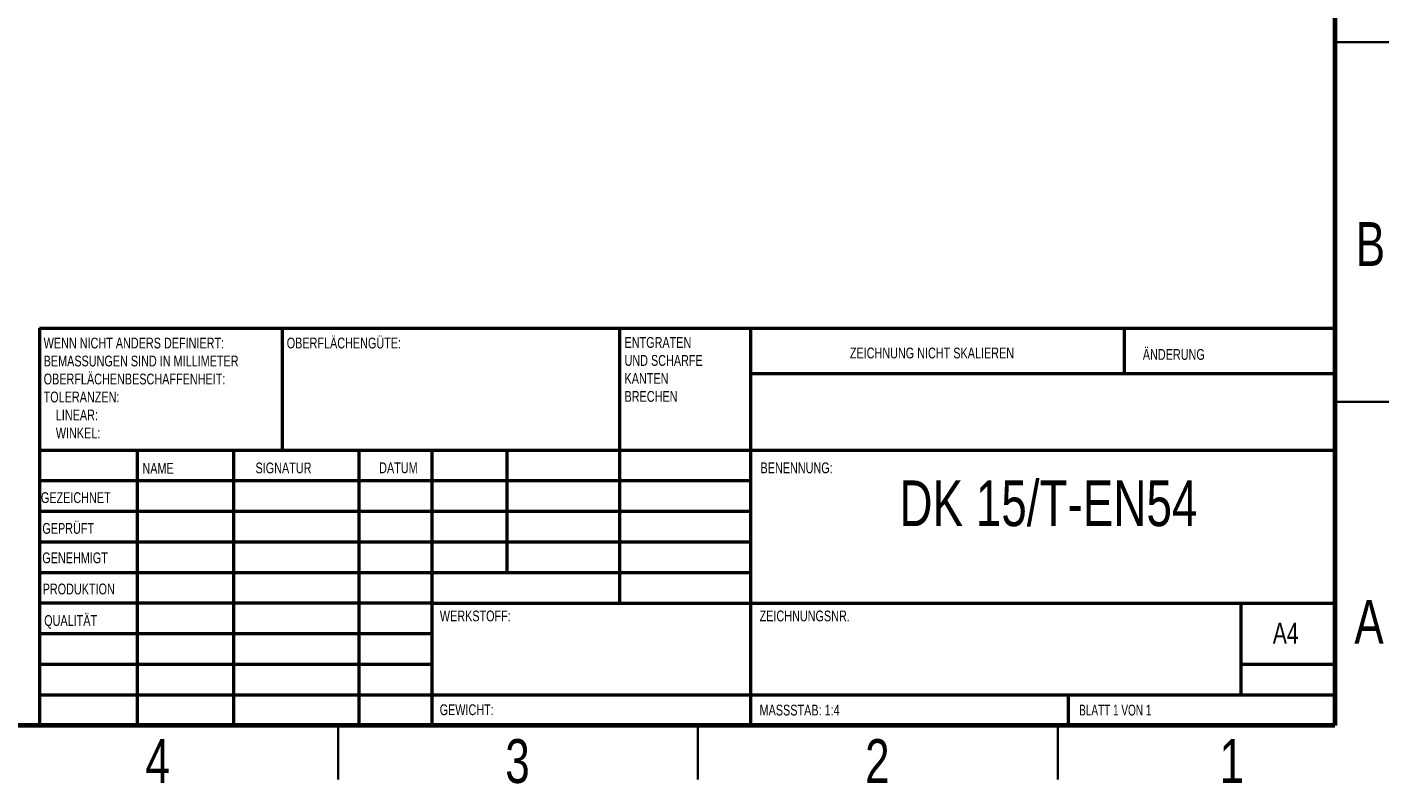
# Model space of a CAD drawing. Header units: millimetres. Extents: x 2 to 730, y 2 to 208.
# Tile 3 of 8: x 105 to 294, y 2 to 107. Entities that reach past the tile are written whole.
import ezdxf

# ---------------------------------------------------------------- set-up
doc = ezdxf.new("R2010")
doc.units = ezdxf.units.MM
doc.styles.add('SLDTEXTSTYLE0', font='TXT', dxfattribs={"width": 0.75})
doc.styles.add('SLDTEXTSTYLE1', font='TXT', dxfattribs={"width": 0.692308})

# ---------------------------------------------------------------- blocks, each defined once
blk = doc.blocks.new('SW_NOTE_0')
at = {"color": 0, "linetype": 'Continuous', "lineweight": 0, "char_height": 1.5, "attachment_point": 1, "style": 'SLDTEXTSTYLE0'}
for s, insert in [('ENTGRATEN', (0, 1.93)), ('UND SCHARFE', (0, -0.57)), ('KANTEN', (0, -3.07)), ('BRECHEN', (0, -5.57))]:
    blk.add_mtext(s, dxfattribs=dict(at, insert=insert))
blk = doc.blocks.new('SW_NOTE_1')
at = {"color": 0, "linetype": 'Continuous', "lineweight": 0, "char_height": 1.5, "attachment_point": 1, "style": 'SLDTEXTSTYLE0'}
for s, insert in [('WENN NICHT ANDERS DEFINIERT:', (0, 1.93)), ('BEMASSUNGEN SIND IN MILLIMETER', (0, -0.57)), ('OBERFLÄCHENBESCHAFFENHEIT:', (0, -3.07)), ('TOLERANZEN:', (0, -5.57)), ('LINEAR:', (1.69, -8.07)), ('WINKEL:', (1.69, -10.57))]:
    blk.add_mtext(s, dxfattribs=dict(at, insert=insert))

msp = doc.modelspace()

# ---------------------------------------------------------------- linework, layer by layer
at = {"color": 7, "linetype": 'Continuous', "lineweight": 70}
for p, q in [((287, 200), (287, 10)), ((287, 10), (10, 10))]:
    msp.add_line(p, q, dxfattribs=at)
at = {"color": 7, "linetype": 'Continuous', "lineweight": 35}
for p, q in [((294.5, 105), (287, 105)), ((287, 105), (294.5, 105)), ((287, 55), (294.5, 55)), ((148.5, 2.5), (148.5, 10)), ((148.5, 10), (148.5, 2.5)), ((198.5, 10), (198.5, 2.5)), ((248.5, 10), (248.5, 2.5))]:
    msp.add_line(p, q, dxfattribs=at)
at = {"color": 7, "linetype": 'Continuous', "lineweight": 50}
for p, q in [((107, 65.25), (287, 65.25)), ((107, 65.25), (107, 10)), ((140.8, 48.25), (140.8, 65.25)), ((187.6, 65.25), (187.6, 27)), ((205.8, 65.25), (205.8, 10)), ((257.8, 58.875), (257.8, 65.25)), ((287, 58.875), (205.8, 58.875)), ((287, 48.25), (107, 48.25)), ((120.5963, 48.25), (120.5963, 10)), ((133.991, 48.25), (133.991, 10)), ((151.3989, 48.25), (151.3989, 10)), ((161.6, 10), (161.6, 48.25)), ((172, 31.25), (172, 48.25)), ((205.8, 44), (107, 44)), ((205.8, 39.75), (107, 39.75)), ((205.8, 35.5), (107, 35.5)), ((205.8, 31.25), (107, 31.25)), ((161.6, 27), (107, 27)), ((161.6, 27), (287, 27)), ((274, 14.25), (274, 27)), ((161.6, 22.7499), (107, 22.7499)), ((161.6, 18.5), (107, 18.5)), ((287, 18.5), (274, 18.5)), ((107, 14.25), (287, 14.25)), ((250, 10), (250, 14.25))]:
    msp.add_line(p, q, dxfattribs=at)

# ---------------------------------------------------------------- block references
at = {"color": 7, "linetype": 'Continuous', "lineweight": 0}
for name, p in [('SW_NOTE_1', (107.5937, 61.9874)), ('SW_NOTE_0', (188.3092, 62.0695))]:
    msp.add_blockref(name, p, dxfattribs=at)

# ---------------------------------------------------------------- texts
for s, insert, char_height, attachment_point, style in [('B', (291.9534, 79.9757), 6.096, 2, 'SLDTEXTSTYLE0'), ('OBERFLÄCHENGÜTE:', (141.3713, 63.9193), 1.5, 1, 'SLDTEXTSTYLE0'), ('ZEICHNUNG NICHT SKALIEREN', (219.6146, 62.533), 1.5, 1, 'SLDTEXTSTYLE0'), ('ÄNDERUNG', (260.3276, 62.3349), 1.5, 1, 'SLDTEXTSTYLE0'), ('NAME', (121.3222, 46.5015), 1.5, 1, 'SLDTEXTSTYLE0'), ('SIGNATUR', (137.0336, 46.5618), 1.5, 1, 'SLDTEXTSTYLE0'), ('DATUM', (154.2147, 46.5762), 1.5, 1, 'SLDTEXTSTYLE0'), ('BENENNUNG:', (207.2021, 46.5762), 1.5, 1, 'SLDTEXTSTYLE0'), ('DK 15/T-EN54', (247.2089, 44.0717), 6.35, 2, 'SLDTEXTSTYLE0'), ('GEZEICHNET', (107.2121, 42.4297), 1.5, 1, 'SLDTEXTSTYLE0'), ('GEPRÜFT', (107.4105, 38.1544), 1.5, 1, 'SLDTEXTSTYLE0'), ('GENEHMIGT', (107.4017, 34.0643), 1.5, 1, 'SLDTEXTSTYLE0'), ('PRODUKTION', (107.4552, 29.7337), 1.5, 1, 'SLDTEXTSTYLE0'), ('A', (291.7566, 27.4757), 6.096, 2, 'SLDTEXTSTYLE0'), ('QUALITÄT', (107.669, 25.3496), 1.5, 1, 'SLDTEXTSTYLE0'), ('WERKSTOFF:', (162.6459, 25.9861), 1.5, 1, 'SLDTEXTSTYLE0'), ('ZEICHNUNGSNR.', (207.074, 25.9861), 1.5, 1, 'SLDTEXTSTYLE0'), ('A4', (278.3887, 24.3004), 2.91042, 1, 'SLDTEXTSTYLE0'), ('GEWICHT:', (162.6178, 12.9493), 1.4986, 1, 'SLDTEXTSTYLE0'), ('MASSSTAB: 1:4', (207.074, 12.9001), 1.5, 1, 'SLDTEXTSTYLE0'), ('BLATT 1 VON 1', (251.4783, 12.9001), 1.5, 1, 'SLDTEXTSTYLE1'), ('4', (123.4386, 8.1137), 6.096, 2, 'SLDTEXTSTYLE0'), ('3', (173.4386, 8.1137), 6.096, 2, 'SLDTEXTSTYLE0'), ('2', (223.4386, 8.1137), 6.096, 2, 'SLDTEXTSTYLE0'), ('1', (272.6886, 8.1137), 6.096, 2, 'SLDTEXTSTYLE0')]:
    msp.add_mtext(s, dxfattribs=dict(at, insert=insert, char_height=char_height, attachment_point=attachment_point, style=style))

doc.saveas('drawing.dxf')
